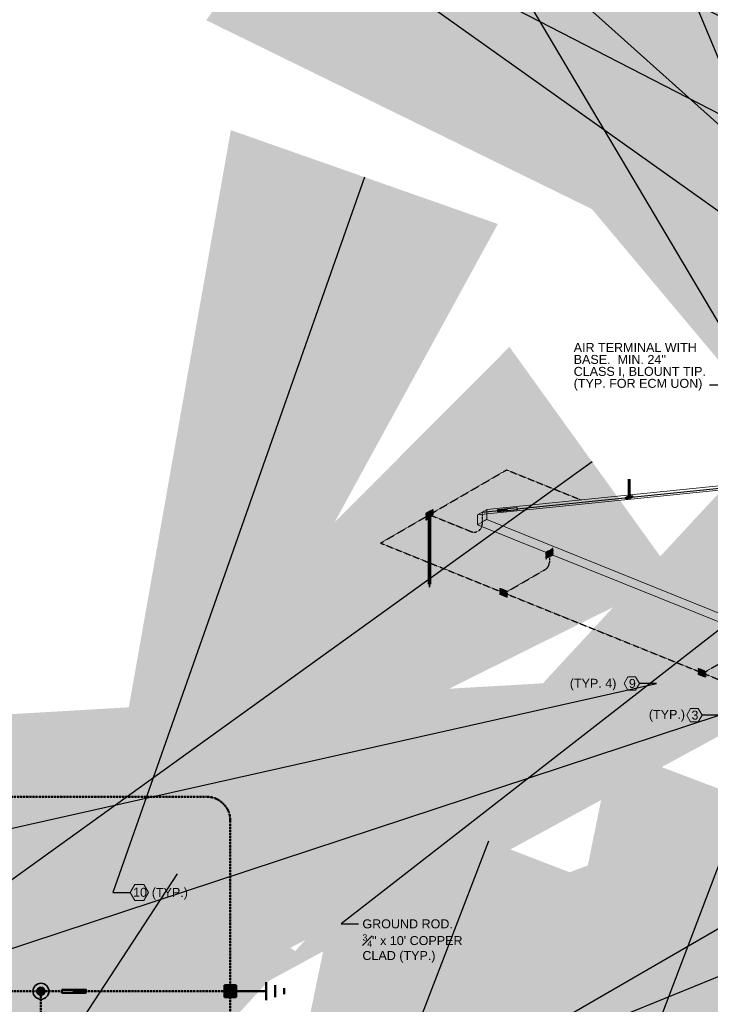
# Model space of a CAD drawing. Header units: inches. Extents: x 0 to 21849, y -2776 to 20143.
# Tile 24 of 47: x 2659 to 3352, y 6547 to 7535. Entities that reach past the tile are written whole.
import ezdxf
from ezdxf import colors
from ezdxf.entities.mleader import LeaderData, LeaderLine
from ezdxf.math import Vec2, Vec3

# ---------------------------------------------------------------- set-up
doc = ezdxf.new("R2010")
doc.units = ezdxf.units.IN
doc.header["$MEASUREMENT"] = 0
doc.linetypes.add('DASHED2', pattern=[0.375, 0.25, -0.125])
doc.linetypes.add('HIDDEN2', pattern=[0.1875, 0.125, -0.0625])
for name, color, linetype, lineweight in [('E-AIR-TERM', 3, 'Continuous', 35), ('E-GND-GES', 92, 'DASHED2', 50), ('E-ISO-BLDG', 131, 'Continuous', 9), ('E-ISO-LPS', 7, 'DASHED2', 30), ('E-LPS-COND', 92, 'DASHED2', 50), ('E-STD-TEXT', 7, 'Continuous', 20)]:
    doc.layers.add(name, color=color, linetype=linetype, lineweight=lineweight)
doc.styles.get("Standard").update_dxf_attribs({"font": 'arial.ttf'})

msp = doc.modelspace()

# ---------------------------------------------------------------- hatches: boundary and pattern name
at = {"layer": 'E-AIR-TERM', "linetype": 'Continuous', "transparency": 33554687}
h = msp.add_hatch(color=0, dxfattribs=at)
h.dxf.hatch_style = 1
h.paths.add_polyline_path([(2684.13, 6560.29, 1), (2676.13, 6560.29, 1)])
at = {"layer": 'E-GND-GES', "linetype": 'Continuous'}
h = msp.add_hatch(color=0, dxfattribs=at)
h.dxf.hatch_style = 1
h.paths.add_polyline_path([(2876.2, 6554.29), (2876.2, 6566.29), (2864.2, 6566.29), (2864.2, 6554.29)])
at = {"layer": 'E-ISO-LPS', "linetype": 'Continuous', "transparency": 33554687}
h = msp.add_hatch(color=0, dxfattribs=at)
h.dxf.hatch_style = 1
edge = h.paths.add_edge_path()
edge.add_ellipse((3270.36, 7056.15), major_axis=(1.9, 0.48), ratio=0.336663, start_angle=85.11611, end_angle=156.2489)
edge.add_line((3268.56, 7055.96), (3269.46, 7056.05))
edge.add_ellipse((3270.36, 7056.15), major_axis=(0.951, 0.241), ratio=0.336663, start_angle=85.11611, end_angle=156.2489, ccw=False)
edge.add_line((3270.36, 7056.49), (3270.36, 7056.83))
edge = h.paths.add_edge_path()
edge.add_ellipse((3270.36, 7056.15), major_axis=(1.9, 0.48), ratio=0.336663, start_angle=336.2489, end_angle=445.11611)
edge.add_line((3270.36, 7056.83), (3270.36, 7056.49))
edge.add_ellipse((3270.36, 7056.15), major_axis=(0.951, 0.241), ratio=0.336663, start_angle=336.2489, end_angle=445.11611, ccw=False)
edge.add_line((3271.27, 7056.24), (3272.17, 7056.33))
edge = h.paths.add_edge_path()
edge.add_ellipse((3270.36, 7056.15), major_axis=(1.9, 0.48), ratio=0.336663, start_angle=156.2489, end_angle=336.2489)
edge.add_line((3272.17, 7056.33), (3271.27, 7056.24))
edge.add_ellipse((3270.36, 7056.15), major_axis=(0.951, 0.241), ratio=0.336663, start_angle=156.2489, end_angle=336.2489, ccw=False)
edge.add_line((3269.46, 7056.05), (3268.56, 7055.96))
at = {"layer": 'E-ISO-LPS'}
h = msp.add_hatch(color=0, dxfattribs=at)
h.dxf.hatch_style = 1
edge = h.paths.add_edge_path()
edge.add_ellipse((3270.36, 7056.15), major_axis=(0.951, 0.241), ratio=0.336663, start_angle=0, end_angle=360)
h = msp.add_hatch(color=0, dxfattribs=at)
h.dxf.hatch_style = 1
h.paths.add_polyline_path([(3073.56, 7037.45), (3073.56, 7043.94), (3066.48, 7039.84), (3066.48, 7033.35)])
at = {"layer": 'E-ISO-LPS', "linetype": 'HIDDEN2'}
h = msp.add_hatch(color=0, dxfattribs=at)
h.dxf.hatch_style = 1
h.paths.add_polyline_path([(3070.4, 7038.64), (3069.64, 7038.64), (3069.64, 6969.06), (3070.4, 6969.06)])
at = {"layer": 'E-ISO-LPS', "linetype": 'Continuous', "transparency": 33554687}
h = msp.add_hatch(color=0, dxfattribs=at)
h.dxf.hatch_style = 1
h.paths.add_polyline_path([(3138.61, 7043.93), (3138.84, 7041.54), (3148.4, 7042.46), (3148.17, 7044.85)])
at = {"layer": 'E-ISO-LPS'}
h = msp.add_hatch(color=0, dxfattribs=at)
h.dxf.hatch_style = 1
h.paths.add_polyline_path([(3193.92, 6998.4), (3193.92, 7004.88), (3186.85, 7000.79), (3186.85, 6994.29)])
at = {"layer": 'E-ISO-LPS', "linetype": 'HIDDEN2'}
h = msp.add_hatch(color=0, dxfattribs=at)
h.dxf.hatch_style = 1
h.paths.add_polyline_path([(3070.02, 6969.06), (3069.64, 6969.06), (3070.02, 6966.01)])
h.paths.add_polyline_path([(3070.4, 6969.06), (3070.02, 6969.06), (3070.02, 6966.01)])
at = {"layer": 'E-ISO-LPS'}
h = msp.add_hatch(color=0, dxfattribs=at)
h.dxf.hatch_style = 1
h.paths.add_polyline_path([(3140.54, 6964.85), (3140.54, 6958.82), (3148.14, 6961.85)])
h.paths.add_polyline_path([(3148.14, 6961.85), (3140.54, 6958.82), (3148.14, 6955.81)])
h = msp.add_hatch(color=0, dxfattribs=at)
h.dxf.hatch_style = 1
h.paths.add_polyline_path([(3339.66, 6884.5), (3339.66, 6878.47), (3347.26, 6881.49)])
h.paths.add_polyline_path([(3347.26, 6881.49), (3339.66, 6878.47), (3347.26, 6875.45)])
at = {"layer": 'E-LPS-COND', "linetype": 'Continuous', "transparency": 33554687}
h = msp.add_hatch(color=0, dxfattribs=at)
h.dxf.hatch_style = 1
h.paths.add_polyline_path([(2725.2, 6561.79), (2713.2, 6561.79), (2713.2, 6558.79), (2725.2, 6558.79)])

# ---------------------------------------------------------------- linework, layer by layer
at = {"layer": 'E-AIR-TERM', "color": 0}
for radius in [8, 4]:
    msp.add_circle((2680.13, 6560.29), radius, dxfattribs=at)
at = {"layer": 'E-GND-GES', "color": 0}
for p, q in [((2846.2, 6755.6), (2202.2, 6755.6)), ((2870.2, 6109.04), (2870.2, 6731.6))]:
    msp.add_line(p, q, dxfattribs=at)
at = {"layer": 'E-GND-GES', "color": 0, "linetype": 'Continuous'}
for p, q in [((2864.2, 6566.29), (2876.2, 6566.29)), ((2864.2, 6554.29), (2864.2, 6566.29)), ((2876.2, 6566.29), (2876.2, 6554.29)), ((2906.2, 6569.29), (2906.2, 6551.29)), ((2906.2, 6569.29), (2906.2, 6551.29)), ((2915.2, 6566.29), (2915.2, 6554.28)), ((2915.2, 6566.29), (2915.2, 6554.28)), ((2924.2, 6563.29), (2924.2, 6557.28)), ((2924.2, 6563.29), (2924.2, 6557.28)), ((2876.2, 6554.29), (2864.2, 6554.29)), ((2870.2, 6560.29), (2906.2, 6560.29)), ((2870.2, 6560.29), (2906.2, 6560.29))]:
    msp.add_line(p, q, dxfattribs=at)
at = {"layer": 'E-GND-GES', "color": 0}
msp.add_arc((2846.2, 6731.6), 24, 0, 90, dxfattribs=at)
at = {"layer": 'E-ISO-BLDG', "color": 0, "lineweight": 9}
for p, q in [((3409.63, 7068.15), (3118.38, 7038.49)), ((3410.33, 7072.58), (3127.49, 7043.78))]:
    msp.add_line(p, q, dxfattribs=at)
at = {"layer": 'E-ISO-BLDG', "color": 0, "linetype": 'Continuous'}
for p, q in [((3118.38, 7038.49), (3127.49, 7043.78)), ((3127.49, 7033.93), (3447.75, 6904.71))]:
    msp.add_line(p, q, dxfattribs=at)
at = {"layer": 'E-ISO-BLDG', "color": 0}
for p, q in [((3118.38, 7038.49), (3118.38, 7028.64)), ((3118.38, 7028.64), (3434.73, 6900.99))]:
    msp.add_line(p, q, dxfattribs=at)
at = {"layer": 'E-ISO-BLDG', "color": 0, "linetype": 'HIDDEN2'}
for p in [(3127.49, 7043.78), (3118.38, 7028.64)]:
    msp.add_line(p, (3127.49, 7033.93), dxfattribs=at)
at = {"layer": 'E-ISO-LPS', "color": 0}
for p, q in [((3020.96, 7010.17), (3147.52, 7083.62)), ((3147.52, 7083.62), (3222.33, 7053.44)), ((3073.56, 7043.94), (3066.48, 7039.84)), ((3073.56, 7043.94), (3066.48, 7033.35)), ((3066.48, 7039.84), (3066.48, 7033.35)), ((3066.48, 7039.84), (3073.56, 7037.45)), ((3066.48, 7033.35), (3073.56, 7037.45)), ((3069.64, 7038.64), (3070.4, 7038.64)), ((3070.02, 7038.65), (3111.94, 7021.73)), ((3073.56, 7043.95), (3073.56, 7037.45)), ((3122.93, 7041.13), (3122.93, 7031.28)), ((3122.93, 7031.28), (3122.93, 7029.15)), ((3020.96, 7010.17), (3964.94, 6629.28)), ((3193.92, 7004.88), (3186.85, 7000.79)), ((3193.92, 7004.88), (3186.85, 6994.29)), ((3186.85, 7000.79), (3186.85, 6994.29)), ((3186.85, 7000.79), (3193.92, 6998.4)), ((3186.85, 6994.29), (3193.92, 6998.4)), ((3190.39, 6999.59), (3190.39, 6990.65)), ((3193.92, 7004.89), (3193.92, 6998.4)), ((3145.43, 6959.95), (3186.4, 6983.73)), ((3069.64, 6969.06), (3070.4, 6969.06)), ((3069.64, 6969.06), (3070.02, 6966.01)), ((3070.02, 6966.01), (3070.02, 6969.06)), ((3070.4, 6969.06), (3070.02, 6966.01)), ((3140.54, 6964.86), (3140.54, 6958.82)), ((3140.54, 6964.85), (3148.14, 6961.85)), ((3140.54, 6964.85), (3148.14, 6961.85)), ((3148.14, 6961.85), (3140.54, 6958.82)), ((3148.14, 6955.81), (3140.54, 6958.82)), ((3144.75, 6963.16), (3144.75, 6957.12)), ((3148.14, 6961.85), (3148.14, 6955.81)), ((3344.55, 6879.6), (3385.52, 6903.38)), ((3339.66, 6884.51), (3339.66, 6878.47)), ((3339.66, 6884.5), (3347.26, 6881.49)), ((3339.66, 6884.5), (3347.26, 6881.49)), ((3347.26, 6881.49), (3339.66, 6878.47)), ((3347.26, 6875.45), (3339.66, 6878.47)), ((3343.87, 6882.81), (3343.87, 6876.76)), ((3347.26, 6881.49), (3347.26, 6875.45))]:
    msp.add_line(p, q, dxfattribs=at)
at = {"layer": 'E-ISO-LPS', "color": 0, "linetype": 'Continuous'}
for p, q in [((3157.83, 7044.69), (3409.98, 7070.36)), ((3122.93, 7041.13), (3139.74, 7042.82)), ((3148.4, 7042.46), (3148.17, 7044.85))]:
    msp.add_line(p, q, dxfattribs=at)
at = {"layer": 'E-ISO-LPS', "color": 0, "linetype": 'Continuous', "lineweight": 60}
for p, q in [((3270.36, 7056.15), (3270.36, 7074.2)), ((3069.64, 7038.64), (3069.64, 6969.06)), ((3070.4, 7038.64), (3070.4, 6969.06))]:
    msp.add_line(p, q, dxfattribs=at)
at = {"layer": 'E-ISO-LPS', "color": 0, "linetype": 'Continuous'}
msp.add_lwpolyline([(3157.96, 7043.37), (3138.84, 7041.54), (3138.61, 7043.93), (3157.73, 7045.76)], close=True, dxfattribs=at)
at = {"layer": 'E-ISO-LPS', "color": 0}
for centre, start in [((3114.93, 7029.15), 248.02632), ((3182.39, 6990.65), 300.1278)]:
    msp.add_arc(centre, 8, start, 0, dxfattribs=at)
at = {"layer": 'E-ISO-LPS', "color": 0, "linetype": 'Continuous'}
for major_axis in [(3.81, 0.97), (1.9, 0.48), (0.951, 0.241)]:
    msp.add_ellipse((3270.36, 7056.15), major_axis=major_axis, ratio=0.336663, dxfattribs=at)
at = {"layer": 'E-LPS-COND', "color": 0}
for p, q in [((2367.84, 6560.29), (2680.13, 6560.29)), ((2680.13, 6560.29), (2680.08, 6276.9)), ((2680.13, 6560.29), (2701.2, 6560.29)), ((2725.2, 6560.29), (2870.2, 6560.29))]:
    msp.add_line(p, q, dxfattribs=at)
at = {"layer": 'E-LPS-COND', "color": 0, "linetype": 'Continuous'}
msp.add_line((2713.2, 6561.79), (2713.2, 6558.79), dxfattribs=at)
msp.add_lwpolyline([(2701.2, 6561.79), (2725.2, 6561.79), (2725.2, 6558.79), (2701.2, 6558.79)], close=True, dxfattribs=at)
at = {"layer": 'E-STD-TEXT', "color": 0}
for points in [[(3269.26, 6862.47), (3276.95, 6862.47), (3280.79, 6869.13), (3276.95, 6875.79), (3269.26, 6875.79), (3265.42, 6869.13)], [(3332.11, 6830.69), (3339.8, 6830.69), (3343.64, 6837.35), (3339.8, 6844), (3332.11, 6844), (3328.27, 6837.35)], [(2774.24, 6651.41), (2783.46, 6651.41), (2788.07, 6659.4), (2783.46, 6667.38), (2774.24, 6667.38), (2769.63, 6659.4)]]:
    msp.add_lwpolyline(points, close=True, dxfattribs=at)

# ---------------------------------------------------------------- texts
at = {"layer": 'E-STD-TEXT', "color": 0, "char_height": 9, "attachment_point": 1, "line_spacing_factor": 0.8}
for s, width, heights, insert in [('\\A1;AIR TERMINAL WITH BASE.  MIN. 24" CLASS I, BLOUNT TIP.\\P(TYP. FOR ECM UON)', 135.9331, [66.19], (3214.82, 7211)), ('\\A1;\\pxsm1;GROUND ROD.\\P{\\H0.7x;\\S3#4;}" x 10\' COPPER CLAD (TYP.)', 103.635, [47.53], (3002.77, 6632.49))]:
    msp.add_mtext_dynamic_manual_height_columns(s, width=width, gutter_width=48, heights=heights, dxfattribs=dict(at, insert=insert))
at = {"layer": 'E-STD-TEXT', "color": 0, "char_height": 9, "attachment_point": 1}
for s, width, insert in [('(TYP. 4)', 48.7847, (3210.9, 6873.94)), ('9', 11.1701, (3270.19, 6873.77)), ('(TYP.)', 9, (3290.26, 6842.72)), ('3', 11.1701, (3333.04, 6841.99)), ('10', 11.1701, (2772.59, 6664.15)), ('(TYP.)', 44.8756, (2791.34, 6664.04))]:
    msp.add_mtext_dynamic_manual_height_columns(s, width=width, gutter_width=48, heights=[0], dxfattribs=dict(at, insert=insert))

# ---------------------------------------------------------------- leaders
at = {"layer": 'E-STD-TEXT', "color": 0}
ml = msp.add_multileader_mtext('Standard', dxfattribs=at)
ml.set_content('')
ml.set_leader_properties()
ml.build(insert=Vec2(0, 0))
ml.multileader.update_dxf_attribs({"dogleg_length": 0.36, "arrow_head_size": 864, "scale": 48})
ctx = ml.context
ctx.base_point, ctx.scale, ctx.char_height, ctx.arrow_head_size, ctx.landing_gap_size, ctx.plane_origin = Vec3(3342.43, 7168.79), 48, 8.64, 864, 4.32, Vec3(3051.05, 7119.58)
ctx.text_align_type = 2
notes = []
notes.append((ctx, [(1, (1, 1, 0), (3396.81, 7168.79), (-1, 0), 45.74, [(0, [(3434.56, 7105.03)], 0, [])])]))
ctx.mtext.insert, ctx.mtext.alignment, ctx.mtext.flow_direction = Vec3(3346.75, 7173.11), 3, 5
ml = msp.add_multileader_mtext('Standard', dxfattribs=at)
ml.set_content('')
ml.set_leader_properties()
ml.build(insert=Vec2(0, 0))
ml.multileader.update_dxf_attribs({"dogleg_length": 0.36, "arrow_head_size": 864, "scale": 48})
ctx = ml.context
ctx.base_point, ctx.scale, ctx.char_height, ctx.arrow_head_size, ctx.landing_gap_size, ctx.plane_origin = Vec3(3655.09, 7359.97), 48, 8.64, 864, 4.32, Vec3(3472.94, 7318.49)
ctx.text_align_type = 2
notes.append((ctx, [(1, (1, 1, 0), (3710.17, 7359.97), (-1, 0), 46.44, [(0, [(3847.68, 7289.34)], 0, [])])]))
ctx.mtext.insert, ctx.mtext.alignment, ctx.mtext.flow_direction = Vec3(3659.41, 7364.29), 3, 5
ml = msp.add_multileader_mtext('Standard', dxfattribs=at)
ml.set_content('')
ml.set_leader_properties()
ml.build(insert=Vec2(0, 0))
ml.multileader.update_dxf_attribs({"dogleg_length": 0.36, "arrow_head_size": 864, "scale": 48})
ctx = ml.context
ctx.base_point, ctx.scale, ctx.char_height, ctx.arrow_head_size, ctx.landing_gap_size, ctx.plane_origin = Vec3(3469.76, 7228.47), 48, 8.64, 864, 4.32, Vec3(3250.25, 7169.98)
ctx.text_align_type = 2
notes.append((ctx, [(1, (1, 1, 0), (3521.91, 7228.47), (-1, 0), 43.51, [(0, [(3632.43, 7149.85)], 0, [])])]))
ctx.mtext.insert, ctx.mtext.alignment, ctx.mtext.flow_direction = Vec3(3474.08, 7232.79), 3, 5
ml = msp.add_multileader_mtext('Standard', dxfattribs=at)
ml.set_content('')
ml.set_leader_properties()
ml.build(insert=Vec2(0, 0))
ml.multileader.update_dxf_attribs({"dogleg_length": 0.36, "arrow_head_size": 864, "scale": 48})
ctx = ml.context
ctx.base_point, ctx.scale, ctx.char_height, ctx.arrow_head_size, ctx.landing_gap_size, ctx.plane_origin = Vec3(3575.8, 7310.11), 48, 8.64, 864, 4.32, Vec3(3330.44, 7258.08)
ctx.text_align_type = 2
notes.append((ctx, [(1, (1, 1, 0), (3614.61, 7310.11), (-1, 0), 30.17, [(0, [(3757.86, 7236.22)], 0, [])])]))
ctx.mtext.insert, ctx.mtext.alignment, ctx.mtext.flow_direction = Vec3(3580.12, 7314.43), 3, 5
ml = msp.add_multileader_mtext('Standard', dxfattribs=at)
ml.set_content('')
ml.set_leader_properties()
ml.build(insert=Vec2(0, 0))
ml.multileader.update_dxf_attribs({"dogleg_length": 0.36, "arrow_head_size": 864, "scale": 48})
ctx = ml.context
ctx.base_point, ctx.scale, ctx.char_height, ctx.arrow_head_size, ctx.landing_gap_size, ctx.plane_origin = Vec3(3703.84, 7094.44), 48, 8.64, 864, 4.32, Vec3(3602.78, 7138.97)
ctx.text_align_type = 2
notes.append((ctx, [(1, (1, 1, 0), (3734.19, 7094.44), (-1, 0), 21.72, [(0, [(3794.56, 7040.22)], 0, [])])]))
ctx.mtext.insert, ctx.mtext.alignment, ctx.mtext.flow_direction = Vec3(3708.16, 7098.76), 3, 5
ml = msp.add_multileader_mtext('Standard', dxfattribs=at)
ml.set_content('')
ml.set_leader_properties()
ml.build(insert=Vec2(0, 0))
ml.multileader.update_dxf_attribs({"dogleg_length": 0.36, "arrow_head_size": 864, "scale": 48})
ctx = ml.context
ctx.base_point, ctx.scale, ctx.char_height, ctx.arrow_head_size, ctx.landing_gap_size, ctx.plane_origin = Vec3(3515.48, 6781.32), 48, 8.64, 864, 4.32, Vec3(3439.09, 6772.66)
ctx.text_align_type = 2
notes.append((ctx, [(1, (1, 1, 0), (3541.4, 6781.32), (-1, 0), 17.28, [(1, [(3637.31, 6832.02), (3631.75, 6845.34)], 0, [])])]))
ctx.mtext.insert, ctx.mtext.alignment, ctx.mtext.flow_direction = Vec3(3519.8, 6785.64), 3, 5
ml = msp.add_multileader_mtext('Standard', dxfattribs=at)
ml.set_content('')
ml.set_leader_properties()
ml.build(insert=Vec2(0, 0))
ml.multileader.update_dxf_attribs({"dogleg_length": 0.36, "arrow_head_size": 864, "scale": 48})
ctx = ml.context
ctx.base_point, ctx.scale, ctx.char_height, ctx.arrow_head_size, ctx.landing_gap_size, ctx.plane_origin = Vec3(2769.63, 6659.4), 48, 8.64, 864, 4.32, Vec3(2722.7, 6572.64)
notes.append((ctx, [(0, (1, 1, 0), (2752.35, 6659.4), (1, 0), 17.28, [(0, [(2718.26, 6562.4)], 0, [])])]))
ctx.mtext.insert, ctx.mtext.flow_direction = Vec3(2773.95, 6663.72), 5
ml = msp.add_multileader_mtext('Standard', dxfattribs=at)
ml.set_content('')
ml.set_leader_properties()
ml.build(insert=Vec2(0, 0))
ml.multileader.update_dxf_attribs({"dogleg_length": 0.36, "arrow_head_size": 864, "scale": 48})
ctx = ml.context
ctx.base_point, ctx.scale, ctx.char_height, ctx.arrow_head_size, ctx.landing_gap_size, ctx.plane_origin = Vec3(2630.11, 6644.99), 48, 8.64, 864, 4.32, Vec3(2538.97, 6618.9)
notes.append((ctx, [(0, (1, 1, 0), (2612.83, 6644.99), (1, 0), 17.28, [(0, [(2532.19, 6586.92)], 0, [])])]))
ctx.mtext.insert, ctx.mtext.flow_direction = Vec3(2634.43, 6649.31), 5
ml = msp.add_multileader_mtext('Standard', dxfattribs=at)
ml.set_content('')
ml.set_leader_properties()
ml.build(insert=Vec2(0, 0))
ml.multileader.update_dxf_attribs({"dogleg_length": 0.36, "arrow_head_size": 864, "scale": 48})
ctx = ml.context
ctx.base_point, ctx.scale, ctx.char_height, ctx.arrow_head_size, ctx.landing_gap_size, ctx.plane_origin = Vec3(2998.82, 6627.92), 48, 8.64, 864, 4.32, Vec3(2903.07, 6550.08)
notes.append((ctx, [(0, (1, 1, 0), (2981.54, 6627.92), (1, 0), 17.28, [(0, [(2906.2, 6569.29)], 0, [])])]))
ctx.mtext.insert, ctx.mtext.flow_direction = Vec3(3003.14, 6632.24), 5
ml = msp.add_multileader_mtext('Standard', dxfattribs=at)
ml.set_content('')
ml.set_leader_properties()
ml.build(insert=Vec2(0, 0))
ml.multileader.update_dxf_attribs({"dogleg_length": 0.36, "arrow_head_size": 864, "scale": 48})
ctx = ml.context
ctx.base_point, ctx.scale, ctx.char_height, ctx.arrow_head_size, ctx.landing_gap_size, ctx.plane_origin = Vec3(3993.84, 6902.98), 48, 8.64, 864, 4.32, Vec3(3918.28, 6874.71)
notes.append((ctx, [(0, (1, 1, 0), (3961.95, 6902.98), (1, 0), 31.89, [(1, [(3922.89, 6948.49), (3885.86, 6927.1)], 0, [])])]))
ctx.mtext.insert, ctx.mtext.flow_direction = Vec3(3998.16, 6907.3), 5
ml = msp.add_multileader_mtext('Standard', dxfattribs=at)
ml.set_content('')
ml.set_leader_properties()
ml.build(insert=Vec2(0, 0))
ml.multileader.update_dxf_attribs({"dogleg_length": 0.36, "arrow_head_size": 864, "scale": 48})
ctx = ml.context
ctx.base_point, ctx.scale, ctx.char_height, ctx.arrow_head_size, ctx.landing_gap_size, ctx.plane_origin = Vec3(3272.15, 6869.13), 48, 8.64, 864, 4.32, Vec3(3182.47, 6820.12)
ctx.text_align_type = 2
notes.append((ctx, [(1, (1, 1, 0), (3298.07, 6869.13), (-1, 0), 17.28, [(0, [(3339.66, 6878.47)], 0, [])])]))
ctx.mtext.insert, ctx.mtext.alignment, ctx.mtext.flow_direction = Vec3(3276.47, 6873.45), 3, 5
ml = msp.add_multileader_mtext('Standard', dxfattribs=at)
ml.set_content('')
ml.set_leader_properties()
ml.build(insert=Vec2(0, 0))
ml.multileader.update_dxf_attribs({"dogleg_length": 0.36, "arrow_head_size": 864, "scale": 48})
ctx = ml.context
ctx.base_point, ctx.scale, ctx.char_height, ctx.arrow_head_size, ctx.landing_gap_size, ctx.plane_origin = Vec3(3335, 6837.35), 48, 8.64, 864, 4.32, Vec3(3151.69, 6806.51)
ctx.text_align_type = 2
notes.append((ctx, [(1, (1, 1, 0), (3360.92, 6837.35), (-1, 0), 17.28, [(0, [(3405.39, 6852.01)], 0, [])])]))
ctx.mtext.insert, ctx.mtext.alignment, ctx.mtext.flow_direction = Vec3(3339.32, 6841.67), 3, 5
ml = msp.add_multileader_mtext('Standard', dxfattribs=at)
ml.set_content('')
ml.set_leader_properties()
ml.build(insert=Vec2(0, 0))
ml.multileader.update_dxf_attribs({"dogleg_length": 0.36, "arrow_head_size": 864, "scale": 48})
ctx = ml.context
ctx.base_point, ctx.scale, ctx.char_height, ctx.arrow_head_size, ctx.landing_gap_size, ctx.plane_origin = Vec3(3150.82, 6090.55), 48, 8.64, 864, 4.32, Vec3(3083.18, 5956.61)
notes.append((ctx, [(0, (1, 1, 0), (3133.54, 6090.55), (1, 0), 17.28, [(0, [(3078.74, 5946.37)], 0, [])])]))
ctx.mtext.insert, ctx.mtext.flow_direction = Vec3(3155.14, 6094.87), 5
ml = msp.add_multileader_mtext('Standard', dxfattribs=at)
ml.set_content('')
ml.set_leader_properties()
ml.build(insert=Vec2(0, 0))
ml.multileader.update_dxf_attribs({"dogleg_length": 0.36, "arrow_head_size": 864, "scale": 48})
ctx = ml.context
ctx.base_point, ctx.scale, ctx.char_height, ctx.arrow_head_size, ctx.landing_gap_size, ctx.plane_origin = Vec3(3258.55, 6022), 48, 8.64, 864, 4.32, Vec3(3211.89, 5956.61)
notes.append((ctx, [(0, (1, 1, 0), (3241.27, 6022), (1, 0), 17.28, [(0, [(3207.45, 5952.51)], 0, [])])]))
ctx.mtext.insert, ctx.mtext.flow_direction = Vec3(3262.87, 6026.32), 5
ml = msp.add_multileader_mtext('Standard', dxfattribs=at)
ml.set_content('')
ml.set_leader_properties()
ml.build(insert=Vec2(0, 0))
ml.multileader.update_dxf_attribs({"dogleg_length": 0.36, "arrow_head_size": 864, "scale": 48})
ctx = ml.context
ctx.base_point, ctx.scale, ctx.char_height, ctx.arrow_head_size, ctx.landing_gap_size, ctx.plane_origin = Vec3(2900.41, 5846.83), 48, 8.64, 864, 4.32, Vec3(2658.1, 5790.03)
notes.append((ctx, [(0, (1, 1, 0), (2883.13, 5846.83), (1, 0), 17.28, [(1, [(2819.61, 5904.48), (2829.44, 5930.08)], 0, [])])]))
ctx.mtext.insert, ctx.mtext.flow_direction = Vec3(2904.73, 5851.15), 5
ml = msp.add_multileader_mtext('Standard', dxfattribs=at)
ml.set_content('')
ml.set_leader_properties()
ml.build(insert=Vec2(0, 0))
ml.multileader.update_dxf_attribs({"dogleg_length": 0.36, "arrow_head_size": 864, "scale": 48})
ctx = ml.context
ctx.base_point, ctx.scale, ctx.char_height, ctx.arrow_head_size, ctx.landing_gap_size, ctx.plane_origin = Vec3(2475.6, 6078.63), 48, 8.64, 864, 4.32, Vec3(2292.83, 6020.27)
notes.append((ctx, [(0, (1, 1, 0), (2425.07, 6078.63), (1, 0), 50.53, [(0, [(2344.2, 5954.87)], 0, [])])]))
ctx.mtext.insert, ctx.mtext.flow_direction = Vec3(2479.92, 6082.95), 5
ml = msp.add_multileader_mtext('Standard', dxfattribs=at)
ml.set_content('')
ml.set_leader_properties()
ml.build(insert=Vec2(0, 0))
ml.multileader.update_dxf_attribs({"dogleg_length": 0.36, "arrow_head_size": 864, "scale": 48})
ctx = ml.context
ctx.base_point, ctx.scale, ctx.char_height, ctx.arrow_head_size, ctx.landing_gap_size, ctx.plane_origin = Vec3(2894.77, 6378.77), 48, 8.64, 864, 4.32, Vec3(2799.02, 6300.93)
notes.append((ctx, [(0, (1, 1, 0), (2877.49, 6378.77), (1, 0), 17.28, [(0, [(2687.61, 6301.54)], 0, [])])]))
ctx.mtext.insert, ctx.mtext.flow_direction = Vec3(2899.09, 6383.09), 5
ml = msp.add_multileader_mtext('Standard', dxfattribs=at)
ml.set_content('')
ml.set_leader_properties()
ml.build(insert=Vec2(0, 0))
ml.multileader.update_dxf_attribs({"dogleg_length": 0.36, "arrow_head_size": 864, "scale": 48})
ctx = ml.context
ctx.base_point, ctx.scale, ctx.char_height, ctx.arrow_head_size, ctx.landing_gap_size, ctx.plane_origin = Vec3(3615.68, 6679.38), 48, 8.64, 864, 4.32, Vec3(3442.72, 6667.88)
ctx.text_align_type = 2
notes.append((ctx, [(1, (1, 1, 0), (3645.53, 6679.38), (-1, 0), 21.21, [(0, [(3701.58, 6732.02)], 0, [])])]))
ctx.mtext.insert, ctx.mtext.alignment, ctx.mtext.flow_direction = Vec3(3620, 6683.7), 3, 5
ml = msp.add_multileader_mtext('Standard', dxfattribs=at)
ml.set_content('')
ml.set_leader_properties()
ml.build(insert=Vec2(0, 0))
ml.multileader.update_dxf_attribs({"dogleg_length": 0.36, "arrow_head_size": 864, "scale": 48})
ctx = ml.context
ctx.base_point, ctx.scale, ctx.char_height, ctx.arrow_head_size, ctx.landing_gap_size, ctx.plane_origin = Vec3(2961.68, 6287.92), 48, 8.64, 864, 4.32, Vec3(2870.54, 6261.84)
notes.append((ctx, [(0, (1, 1, 0), (2944.4, 6287.92), (1, 0), 17.28, [(0, [(2870.54, 6261.84)], 0, [])])]))
ctx.mtext.insert, ctx.mtext.flow_direction = Vec3(2966, 6292.24), 5
for ctx, leaders in notes:
    for number, flags, end, landing, length, lines in leaders:
        leader = LeaderData()
        leader.index, (leader.has_last_leader_line, leader.has_dogleg_vector, leader.attachment_direction) = number, flags
        leader.last_leader_point, leader.dogleg_vector, leader.dogleg_length = Vec3(end), Vec3(landing), length
        for number, points, colour, breaks in lines:
            line = LeaderLine()
            line.index, line.vertices, line.color, line.breaks = number, Vec3.list(points), colors.encode_raw_color(colour), breaks
            leader.lines.append(line)
        ctx.leaders.append(leader)

doc.saveas('drawing.dxf')
